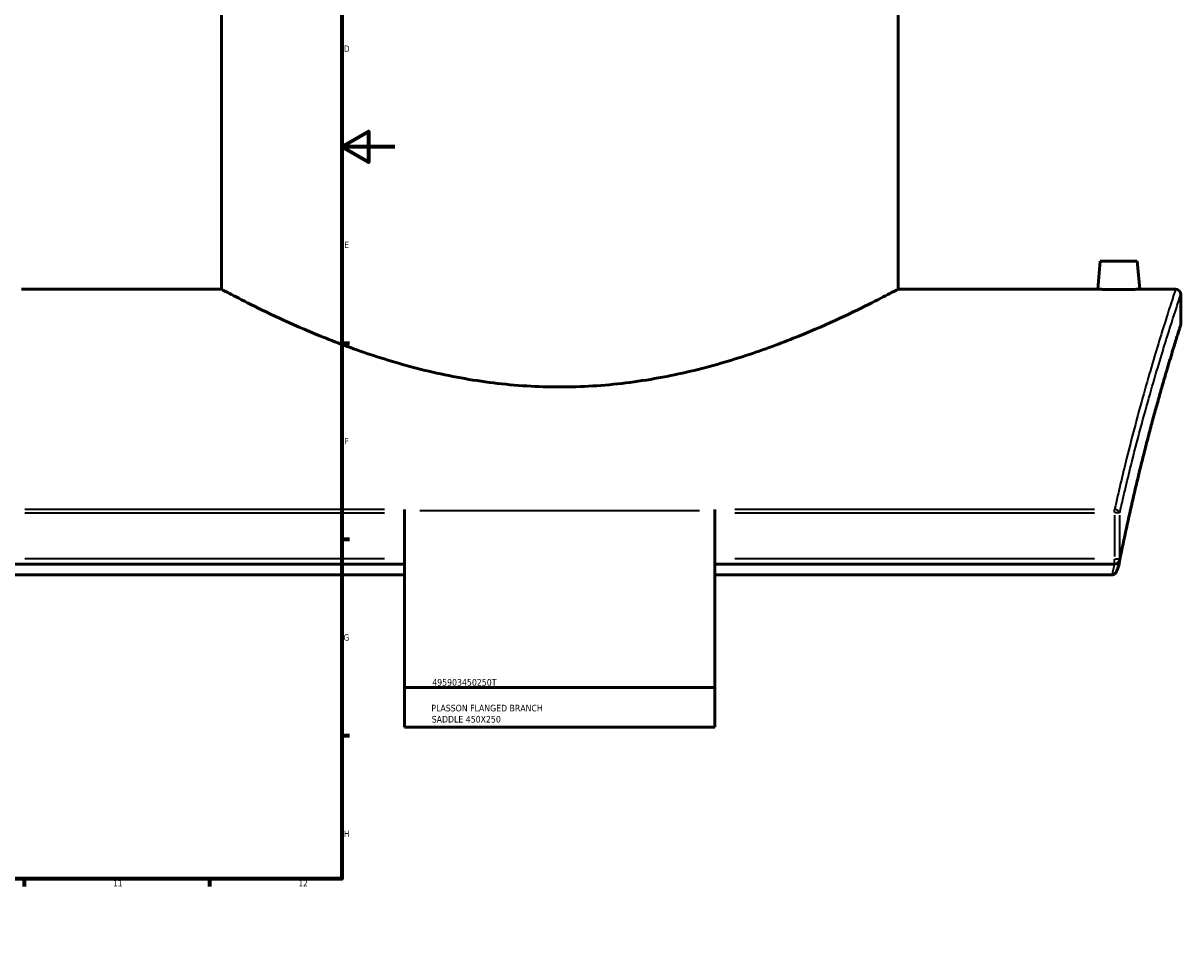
# Model space of a CAD drawing. Header units: millimetres. Extents: x -604 to 1140, y -275 to 940.
# Tile 6 of 10: x 700 to 1138, y 0 to 344. Entities that reach past the tile are written whole.
import ezdxf

# ---------------------------------------------------------------- set-up
doc = ezdxf.new("R2010")
doc.units = ezdxf.units.MM
for name, color, linetype, lineweight in [('Border (ANSI)', 7, 'Continuous', 70), ('Title (ISO)', 7, 'Continuous', 50), ('Visible (ANSI)', 7, 'Continuous', 50), ('Visible Narrow (ANSI)', 7, 'Continuous', 35)]:
    doc.layers.add(name, color=color, linetype=linetype, lineweight=lineweight)
doc.styles.add('Note Text (ANSI)', font='tahoma.ttf')
doc.styles.add('Note Text (ISO)', font='tahoma.ttf')

# ---------------------------------------------------------------- blocks, each defined once
blk = doc.blocks.new('Borders Default Border')
at = {"layer": 'Border (ANSI)'}
for p, q in [((70.08, 574), (70.08, 576.8)), ((140.17, 574), (140.17, 576.8)), ((210.25, 574), (210.25, 576.8)), ((280.33, 574), (280.33, 576.8)), ((350.42, 574), (350.42, 576.8)), ((490.58, 574), (490.58, 576.8)), ((560.67, 574), (560.67, 576.8)), ((630.75, 574), (630.75, 576.8)), ((700.83, 574), (700.83, 576.8)), ((770.92, 574), (770.92, 576.8)), ((20, 519.75), (17.2, 519.75)), ((821, 519.75), (823.8, 519.75)), ((20, 445.5), (17.2, 445.5)), ((821, 445.5), (823.8, 445.5)), ((20, 371.25), (17.2, 371.25)), ((821, 371.25), (823.8, 371.25)), ((20, 222.75), (17.2, 222.75)), ((821, 222.75), (823.8, 222.75)), ((20, 148.5), (17.2, 148.5)), ((821, 148.5), (823.8, 148.5)), ((20, 74.25), (17.2, 74.25)), ((821, 74.25), (823.8, 74.25)), ((70.08, 20), (70.08, 17.2)), ((140.17, 20), (140.17, 17.2)), ((210.25, 20), (210.25, 17.2)), ((280.33, 20), (280.33, 17.2)), ((350.42, 20), (350.42, 17.2)), ((490.58, 20), (490.58, 17.2)), ((560.67, 20), (560.67, 17.2)), ((630.75, 20), (630.75, 17.2)), ((700.83, 20), (700.83, 17.2)), ((770.92, 20), (770.92, 17.2))]:
    blk.add_line(p, q, dxfattribs=at)
at = {"layer": 'Border (ANSI)', "flags": 128}
for points in [[(420.5, 594), (420.5, 574), (414.73, 584), (426.27, 584), (420.5, 574)], [(20, 20), (20, 574), (821, 574), (821, 20), (20, 20)], [(0, 297), (20, 297), (10, 302.77), (10, 291.23), (20, 297)], [(841, 297), (821, 297), (831, 302.77), (831, 291.23), (821, 297)], [(420.5, 0), (420.5, 20), (414.73, 10), (426.27, 10), (420.5, 20)]]:
    blk.add_lwpolyline(points, dxfattribs=at)
at = {"layer": 'Border (ANSI)', "color": 5, "true_color": 0x0000ff, "char_height": 2.4, "attachment_point": 7, "style": 'Note Text (ANSI)'}
for s, insert in [('1', (34.5, 574.4)), ('2', (104.4, 574.4)), ('3', (174.46, 574.35)), ('4', (244.45, 574.4)), ('5', (314.67, 574.35)), ('6', (384.69, 574.35)), ('7', (454.8, 574.4)), ('8', (524.84, 574.35)), ('9', (594.92, 574.35)), ('10', (664.35, 574.35)), ('11', (734.43, 574.4)), ('12', (804.52, 574.4)), ('A', (17.38, 555.68)), ('A', (821.58, 555.68)), ('B', (17.67, 481.43)), ('B', (821.87, 481.43)), ('C', (17.51, 407.13)), ('C', (821.71, 407.13)), ('D', (17.52, 332.93)), ('D', (821.72, 332.93)), ('E', (17.71, 258.68)), ('E', (821.91, 258.68)), ('F', (17.78, 184.43)), ('F', (821.98, 184.43)), ('G', (17.4, 110.13)), ('G', (821.6, 110.13)), ('H', (17.53, 35.93)), ('H', (821.73, 35.93)), ('1', (34.5, 17.2)), ('2', (104.4, 17.2)), ('3', (174.46, 17.15)), ('4', (244.45, 17.2)), ('5', (314.67, 17.15)), ('6', (384.69, 17.15)), ('7', (454.8, 17.2)), ('8', (524.84, 17.15)), ('9', (594.92, 17.15)), ('10', (664.35, 17.15)), ('11', (734.43, 17.2)), ('12', (804.52, 17.2))]:
    blk.add_mtext(s, dxfattribs=dict(at, insert=insert))
blk = doc.blocks.new('Title Blocks ISO')
at = {"layer": 'Title (ISO)', "color": 232, "true_color": 0xca0064, "style": 'Note Text (ISO)'}
for tag, p in [('PART_NUMBER_001', (34.16, 73.13)), ('DESCRIPTION_001', (33.84, 63.4)), ('DESCRIPTION_002', (33.96, 59.18))]:
    blk.add_attdef(tag, p, '', height=2.5, dxfattribs=at)

msp = doc.modelspace()

# ---------------------------------------------------------------- linework, layer by layer
at = {"layer": 'Visible (ANSI)'}
for p, q in [((775.38, 243.12), (775.38, 430.12)), ((1031.38, 243.12), (1031.38, 430.12)), ((1107.88, 253.72), (1106.95, 243.12)), ((1121.88, 253.72), (1107.88, 253.72)), ((1121.88, 253.72), (1122.8, 243.12)), ((775.38, 243.12), (699.8, 243.12)), ((1106.95, 243.12), (1031.38, 243.12)), ((1136.38, 243.12), (1122.8, 243.12)), ((1138.38, 230.12), (1138.38, 241.12)), ((844.63, 159.84), (844.63, 159.27)), ((844.63, 159.27), (844.63, 92.46)), ((962.13, 159.27), (962.13, 159.84)), ((962.13, 92.46), (962.13, 159.27)), ((844.63, 139.1), (693.42, 139.1)), ((1113.33, 139.1), (962.13, 139.1)), ((844.63, 135.06), (694.37, 135.06)), ((1112.38, 135.06), (962.13, 135.06)), ((962.13, 92.46), (844.63, 92.46)), ((844.63, 77.46), (844.63, 92.46)), ((962.13, 92.46), (962.13, 77.46)), ((962.13, 77.46), (844.63, 77.46))]:
    msp.add_line(p, q, dxfattribs=at)
for centre, start, end in [((1136.38, 241.12), 0, 90), ((1136.38, 230.12), 342.4198, 0), ((1113.33, 141.1), 270, 348.7457)]:
    msp.add_arc(centre, 2, start, end, dxfattribs=at)
for points, knots in [([(903.38, 206.13), (895.13, 206.13), (886.68, 206.65), (870, 208.69), (861.77, 210.21), (846.08, 213.93), (838.6, 216.12), (824.79, 220.71), (818.47, 223.11), (807.29, 227.67), (802.02, 229.99), (792.68, 234.31), (788.61, 236.31), (782.02, 239.62), (779.5, 240.94), (776.18, 242.68), (775.38, 243.12), (775.38, 243.12)], [0, 0, 0, 0, 2.472655, 2.472655, 4.945309, 4.945309, 7.417964, 7.417964, 9.890619, 9.890619, 12.354192, 12.354192, 14.817765, 14.817765, 17.281338, 17.281338, 19.744912, 19.744912, 19.744912, 19.744912]), ([(1031.38, 243.12), (1031.38, 243.12), (1030.57, 242.68), (1027.25, 240.94), (1024.73, 239.62), (1018.15, 236.31), (1014.07, 234.31), (1004.73, 229.99), (999.47, 227.67), (988.29, 223.11), (981.96, 220.71), (968.16, 216.12), (960.68, 213.93), (944.98, 210.21), (936.75, 208.69), (920.07, 206.65), (911.62, 206.13), (903.38, 206.13)], [59.234735, 59.234735, 59.234735, 59.234735, 61.698309, 61.698309, 64.161882, 64.161882, 66.625455, 66.625455, 69.089028, 69.089028, 71.561683, 71.561683, 74.034338, 74.034338, 76.506992, 76.506992, 78.979647, 78.979647, 78.979647, 78.979647]), ([(1114.88, 242.98), (1113.88, 242.98), (1112.82, 242.99), (1110.86, 243.02), (1109.97, 243.03), (1108.57, 243.07), (1107.96, 243.08), (1107.15, 243.11), (1106.95, 243.12), (1106.95, 243.12)], [2.39083, 2.39083, 2.39083, 2.39083, 2.689733, 2.689733, 2.988636, 2.988636, 3.28744, 3.28744, 3.586244, 3.586244, 3.586244, 3.586244]), ([(1122.8, 243.12), (1122.8, 243.12), (1122.61, 243.11), (1121.8, 243.08), (1121.19, 243.07), (1119.78, 243.03), (1118.89, 243.02), (1116.94, 242.99), (1115.87, 242.98), (1114.88, 242.98)], [5.977074, 5.977074, 5.977074, 5.977074, 6.275765, 6.275765, 6.574456, 6.574456, 6.873473, 6.873473, 7.172489, 7.172489, 7.172489, 7.172489]), ([(1138.28, 229.51), (1138.28, 229.51), (1138.26, 229.43), (1138.16, 229.11), (1138.08, 228.87), (1137.88, 228.22), (1137.75, 227.82), (1137.45, 226.86), (1137.27, 226.3), (1136.87, 225.02), (1136.65, 224.3), (1136.16, 222.71), (1135.89, 221.83), (1135.3, 219.93), (1134.99, 218.9), (1134.33, 216.7), (1133.97, 215.52), (1133.23, 213.02), (1132.84, 211.7), (1132.02, 208.9), (1131.6, 207.44), (1130.71, 204.36), (1130.26, 202.75), (1129.32, 199.4), (1128.83, 197.65), (1127.84, 194.03), (1127.34, 192.15), (1126.3, 188.26), (1125.77, 186.26), (1124.71, 182.12), (1124.17, 179.99), (1123.07, 175.61), (1122.52, 173.36), (1121.41, 168.74), (1120.85, 166.37), (1119.45, 160.32), (1118.61, 156.56), (1116.94, 148.8), (1116.11, 144.81), (1115.29, 140.71)], [26.182356, 26.182356, 26.182356, 26.182356, 27.231287, 27.231287, 28.280218, 28.280218, 29.329148, 29.329148, 30.378079, 30.378079, 31.42701, 31.42701, 32.475941, 32.475941, 33.524871, 33.524871, 34.573802, 34.573802, 35.622733, 35.622733, 36.671664, 36.671664, 37.720594, 37.720594, 38.769525, 38.769525, 39.818456, 39.818456, 40.867386, 40.867386, 41.916317, 41.916317, 42.965248, 42.965248, 44.014179, 44.014179, 45.587575, 45.587575, 47.160971, 47.160971, 47.160971, 47.160971]), ([(1115.01, 139.28), (1114.84, 138.43), (1114.62, 137.64), (1114.15, 136.51), (1113.94, 136.12), (1113.61, 135.68), (1113.48, 135.53), (1113.33, 135.42)], [-0.3187447, -0.3187447, -0.3187447, -0.3187447, -0.1659284, -0.1659284, -0.0554047, -0.0554047, 0, 0, 0, 0]), ([(1112.38, 135.06), (1112.54, 135.06), (1112.7, 135.1), (1113.03, 135.22), (1113.19, 135.31), (1113.33, 135.42)], [0, 0, 0, 0, 0.0488759, 0.0488759, 0.1034774, 0.1034774, 0.1034774, 0.1034774])]:
    msp.add_open_spline(points, degree=3, knots=knots, dxfattribs=at)
msp.add_open_spline([(1115.01, 139.28), (1115.1, 139.76), (1115.2, 140.23), (1115.29, 140.71)], degree=3, dxfattribs=at)
at = {"layer": 'Visible Narrow (ANSI)'}
for p, q in [((837.07, 159.84), (700.98, 159.84)), ((700.98, 158.53), (837.07, 158.53)), ((956.25, 159.27), (850.5, 159.27)), ((1105.77, 159.84), (969.69, 159.84)), ((969.69, 158.53), (1105.77, 158.53)), ((1113.33, 158.6), (1113.33, 159.78)), ((1115.23, 158.53), (1113.46, 158.53)), ((1113.33, 157.66), (1113.33, 141.97)), ((1115.27, 141.97), (1115.27, 157.66)), ((837.07, 141.1), (700.98, 141.1)), ((1105.77, 141.1), (969.69, 141.1)), ((1113.33, 139.1), (1113.33, 140.94)), ((1113.46, 141.1), (1115.23, 141.1))]:
    msp.add_line(p, q, dxfattribs=at)
for centre, major_axis, ratio, start_param, end_param in [((1113.33, 158.53), (1.95, -0.44), 0.643796, 0.403973, 1.645149), ((1113.33, 141.1), (1.96, -0.39), 0.6004, 0.016002, 0.304035)]:
    msp.add_ellipse(centre, major_axis=major_axis, ratio=ratio, start_param=start_param, end_param=end_param, dxfattribs=at)
for points, knots in [([(1136.38, 243.12), (1136.38, 243.12), (1136.38, 243.12), (1136.38, 243.12), (1136.38, 243.12), (1135.92, 241.74), (1134.16, 236.31), (1132.86, 232.26), (1129.52, 221.47), (1127.46, 214.64), (1122.9, 198.59), (1120.41, 189.37), (1116.36, 173.03), (1114.83, 166.6), (1113.33, 159.84)], [-22.955254, -22.955254, -22.955254, -22.955254, -22.955202, -22.955202, -22.955202, -18.554193, -18.554193, -14.153189, -14.153189, -9.597855, -9.597855, -5.042526, -5.042526, -2.348152, -2.348152, -2.348152, -2.348152]), ([(1115.27, 158.53), (1116.77, 165.24), (1118.3, 171.62), (1122.36, 187.82), (1124.87, 196.96), (1129.43, 212.88), (1131.5, 219.65), (1134.85, 230.35), (1136.15, 234.37), (1137.92, 239.75), (1138.38, 241.12), (1138.38, 241.12), (1138.38, 241.12), (1138.38, 241.12), (1138.38, 241.12)], [2.348152, 2.348152, 2.348152, 2.348152, 5.042526, 5.042526, 9.597855, 9.597855, 14.153189, 14.153189, 18.554193, 18.554193, 22.955202, 22.955202, 22.955202, 22.955254, 22.955254, 22.955254, 22.955254]), ([(1138.38, 230.12), (1138.38, 230.12), (1138.38, 230.12), (1138.38, 230.12), (1138.38, 230.12), (1137.96, 228.81), (1136.34, 223.63), (1135.14, 219.77), (1132.08, 209.5), (1130.2, 203.02), (1125.49, 185.79), (1122.55, 174.37), (1118.15, 155.02), (1116.69, 148.22), (1115.27, 141.1)], [26.182356, 26.182356, 26.182356, 26.182356, 26.182449, 26.182449, 26.182449, 30.396029, 30.396029, 34.609604, 34.609604, 38.954509, 38.954509, 44.436011, 44.436011, 47.160971, 47.160971, 47.160971, 47.160971])]:
    msp.add_open_spline(points, degree=3, knots=knots, dxfattribs=at)
msp.add_open_spline([(1113.17, 139.1), (1112.91, 137.76), (1112.64, 136.42), (1112.38, 135.06)], degree=3, dxfattribs=at)

# ---------------------------------------------------------------- block references
msp.add_blockref('Borders Default Border', (0, 0))
msp.add_blockref('Title Blocks ISO', (821, 20)).add_auto_attribs({'PART_NUMBER_001': '495903450250T', 'DESCRIPTION_001': 'PLASSON FLANGED BRANCH', 'DESCRIPTION_002': 'SADDLE 450X250'})

doc.saveas('drawing.dxf')
